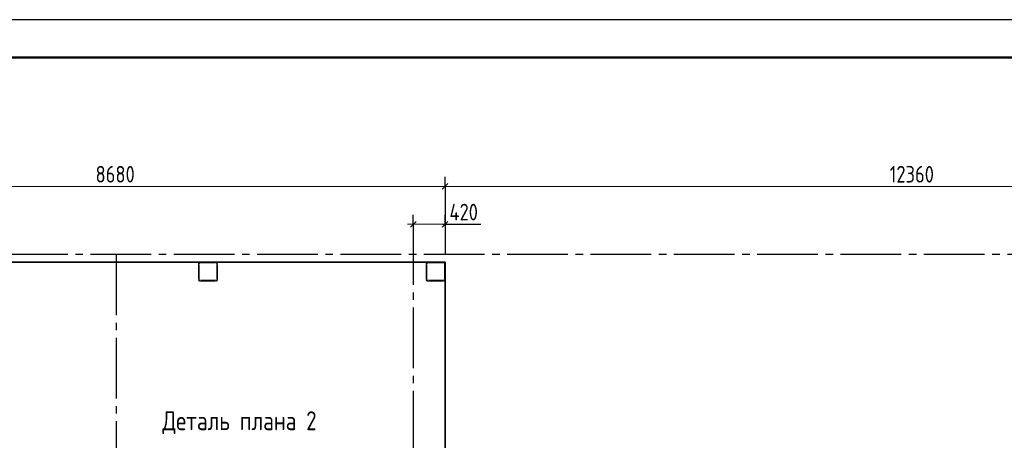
# Model space of a CAD drawing. Header units: millimetres. Extents: x 0 to 61017, y 0 to 42000.
# Tile 10 of 19: x 16445 to 29440, y 36448 to 42000. Entities that reach past the tile are written whole.
import ezdxf

# ---------------------------------------------------------------- set-up
doc = ezdxf.new("R2010")
doc.units = ezdxf.units.MM
doc.linetypes.add('______2', pattern=[270, 200, -70])
doc.linetypes.add('______5', pattern=[1100, 800, -100, 100, -100])
for name, color, linetype, lineweight in [('Standard', 7, 'Continuous', 25), ('Оси', 40, '______5', 18), ('Примечания', 7, 'Continuous', 25), ('Размерная выноска', 7, 'Continuous', 13)]:
    doc.layers.add(name, color=color, linetype=linetype, lineweight=lineweight)
doc.layers.add('ЖБ Перекрытие верхний уровень', color=7, linetype='Continuous', lineweight=25, true_color=0xe0e0ff)
doc.layers.add('ЖБ Стена верхний уровень', color=7, linetype='Continuous', lineweight=25, true_color=0x006e00)
doc.styles.add('GOST 2.304-81', font='txt')

msp = doc.modelspace()

# ---------------------------------------------------------------- hatches: boundary and pattern name
at = {"layer": 'ЖБ Стена верхний уровень', "linetype": 'Continuous', "lineweight": 18, "transparency": 33554687}
for points in [[(18810, 38743), (18815, 38748), (18815, 38739)], [(21810, 38703), (21817, 38710), (21820, 38707), (21820, 38700), (21817, 38697)], [(22050, 38623), (22057, 38630), (22060, 38627), (22060, 38620), (22057, 38617)], [(19050, 38583), (19055, 38588), (19055, 38579)]]:
    msp.add_hatch(color=7, dxfattribs=at).paths.add_polyline_path(points, flags=16)

# ---------------------------------------------------------------- linework, layer by layer
at = {"layer": 'Standard', "color": 251, "linetype": 'Continuous', "lineweight": -3, "true_color": 0x656565, "transparency": 33554687}
for p, q in [((22060, 39800), (22060, 39925)), ((22060, 39800), (22060, 39675)), ((22060, 39800), (22060, 38900)), ((21640, 39300), (21640, 39425)), ((22060, 39300), (22060, 39425)), ((21640, 39300), (21640, 39175)), ((21640, 39300), (21640, 39300)), ((22060, 39300), (22060, 39175)), ((22060, 39300), (22060, 38900))]:
    msp.add_line(p, q, dxfattribs=at)
at = {"layer": 'Standard', "color": 7, "linetype": 'Continuous', "lineweight": 13, "transparency": 33554687}
for p, q in [((13380, 39800), (22060, 39800)), ((22060, 39800), (34420, 39800)), ((21640, 39300), (21565, 39300)), ((21640, 39300), (22060, 39300)), ((22060, 39300), (22135, 39300))]:
    msp.add_line(p, q, dxfattribs=at)
at = {"layer": 'Standard', "color": 7, "linetype": 'Continuous', "lineweight": 25, "transparency": 33554687}
for p, q in [((22022, 39762), (22097, 39838)), ((21602, 39262), (21677, 39338)), ((22022, 39262), (22097, 39338))]:
    msp.add_line(p, q, dxfattribs=at)
at = {"layer": 'Standard', "color": 7, "linetype": 'Continuous', "lineweight": 13, "transparency": 33554687}
msp.add_lwpolyline([(0, 0), (59400, 0), (59400, 42000), (0, 42000), (0, 0)], close=True, dxfattribs=at)
for points in [[(0, 42000), (0, 0), (59400, 0), (59400, 42000), (0, 42000)], [(59400, 42000), (0, 42000), (0, 0), (59400, 0), (59400, 42000)]]:
    msp.add_lwpolyline(points, dxfattribs=at)
at = {"layer": 'Standard', "color": 7, "linetype": 'Continuous', "lineweight": 25, "transparency": 33554687}
msp.add_lwpolyline([(0, 42000), (0, 0), (59400, 0), (59400, 42000), (0, 42000)], dxfattribs=at)
at = {"layer": 'Standard', "color": 7, "linetype": 'Continuous', "lineweight": 50, "transparency": 33554687}
msp.add_lwpolyline([(2000, 41500), (58900, 41500), (58900, 500), (2000, 500), (2000, 41500)], close=True, dxfattribs=at)
at = {"layer": 'ЖБ Перекрытие верхний уровень', "color": 7, "linetype": 'Continuous', "lineweight": 35, "transparency": 33554687}
for p, q in [((22060, 38800), (13380, 38800)), ((22060, 34830), (22060, 38800))]:
    msp.add_line(p, q, dxfattribs=at)
at = {"layer": 'ЖБ Стена верхний уровень', "color": 251, "linetype": '______2', "lineweight": 13, "true_color": 0x656565, "transparency": 33554687}
for p, q in [((18806, 38787), (18805, 38783)), ((18805, 38783), (18805, 38780)), ((18805, 38780), (18805, 38570)), ((18808, 38790), (18806, 38787)), ((18810, 38793), (18808, 38790)), ((18812, 38795), (18810, 38793)), ((18815, 38797), (18812, 38795)), ((18818, 38799), (18815, 38797)), ((18815, 38782), (18816, 38783)), ((18815, 38780), (18815, 38782)), ((18815, 38570), (18815, 38780)), ((18816, 38785), (18817, 38786)), ((18816, 38783), (18816, 38785)), ((18817, 38786), (18819, 38788)), ((18822, 38800), (18818, 38799)), ((18819, 38788), (18820, 38789)), ((18820, 38789), (18822, 38789)), ((18825, 38800), (18822, 38800)), ((18822, 38789), (18823, 38790)), ((18823, 38790), (18825, 38790)), ((19035, 38800), (18825, 38800)), ((18825, 38790), (19035, 38790)), ((19038, 38800), (19035, 38800)), ((19035, 38790), (19037, 38790)), ((19037, 38790), (19038, 38789)), ((19042, 38799), (19038, 38800)), ((19038, 38789), (19040, 38789)), ((19040, 38789), (19041, 38788)), ((19041, 38788), (19043, 38786)), ((19045, 38797), (19042, 38799)), ((19043, 38786), (19044, 38785)), ((19044, 38785), (19044, 38783)), ((19044, 38783), (19045, 38782)), ((19048, 38795), (19045, 38797)), ((19045, 38782), (19045, 38780)), ((19045, 38780), (19045, 38570)), ((19050, 38793), (19048, 38795)), ((19052, 38790), (19050, 38793)), ((19054, 38787), (19052, 38790)), ((19055, 38783), (19054, 38787)), ((19055, 38780), (19055, 38783)), ((19055, 38570), (19055, 38780)), ((21811, 38787), (21810, 38783)), ((21810, 38783), (21810, 38780)), ((21810, 38780), (21810, 38570)), ((21813, 38790), (21811, 38787)), ((21815, 38793), (21813, 38790)), ((21817, 38795), (21815, 38793)), ((21820, 38797), (21817, 38795)), ((21823, 38799), (21820, 38797)), ((21820, 38782), (21821, 38783)), ((21820, 38780), (21820, 38782)), ((21820, 38570), (21820, 38780)), ((21821, 38785), (21822, 38786)), ((21821, 38783), (21821, 38785)), ((21822, 38786), (21824, 38788)), ((21827, 38800), (21823, 38799)), ((21824, 38788), (21825, 38789)), ((21825, 38789), (21827, 38789)), ((21830, 38800), (21827, 38800)), ((21827, 38789), (21828, 38790)), ((21828, 38790), (21830, 38790)), ((22040, 38800), (21830, 38800)), ((21830, 38790), (22040, 38790)), ((22043, 38800), (22040, 38800)), ((22040, 38790), (22042, 38790)), ((22042, 38790), (22043, 38789)), ((22047, 38799), (22043, 38800)), ((22043, 38789), (22045, 38789)), ((22045, 38789), (22046, 38788)), ((22046, 38788), (22048, 38786)), ((22050, 38797), (22047, 38799)), ((22048, 38786), (22049, 38785)), ((22049, 38785), (22049, 38783)), ((22049, 38783), (22050, 38782)), ((22053, 38795), (22050, 38797)), ((22050, 38782), (22050, 38780)), ((22050, 38780), (22050, 38570)), ((22055, 38793), (22053, 38795)), ((22057, 38790), (22055, 38793)), ((22059, 38787), (22057, 38790)), ((22060, 38783), (22059, 38787)), ((22060, 38780), (22060, 38783)), ((22060, 38570), (22060, 38780)), ((18805, 38570), (18805, 38567)), ((18805, 38567), (18806, 38563)), ((18806, 38563), (18808, 38560)), ((18808, 38560), (18810, 38557)), ((18810, 38557), (18812, 38555)), ((18812, 38555), (18815, 38553)), ((18815, 38568), (18815, 38570)), ((18816, 38567), (18815, 38568)), ((18815, 38553), (18818, 38551)), ((18816, 38565), (18816, 38567)), ((18817, 38564), (18816, 38565)), ((18819, 38562), (18817, 38564)), ((18818, 38551), (18822, 38550)), ((18820, 38561), (18819, 38562)), ((18822, 38561), (18820, 38561)), ((18823, 38560), (18822, 38561)), ((18822, 38550), (18825, 38550)), ((18825, 38560), (18823, 38560)), ((19035, 38560), (18825, 38560)), ((18825, 38550), (19035, 38550)), ((19037, 38560), (19035, 38560)), ((19035, 38550), (19038, 38550)), ((19038, 38561), (19037, 38560)), ((19040, 38561), (19038, 38561)), ((19038, 38550), (19042, 38551)), ((19041, 38562), (19040, 38561)), ((19043, 38564), (19041, 38562)), ((19042, 38551), (19045, 38553)), ((19044, 38565), (19043, 38564)), ((19045, 38568), (19044, 38567)), ((19044, 38567), (19044, 38565)), ((19045, 38570), (19045, 38568)), ((19045, 38553), (19048, 38555)), ((19048, 38555), (19050, 38557)), ((19050, 38557), (19052, 38560)), ((19052, 38560), (19054, 38563)), ((19054, 38563), (19055, 38567)), ((19055, 38567), (19055, 38570)), ((21810, 38570), (21810, 38567)), ((21810, 38567), (21811, 38563)), ((21811, 38563), (21813, 38560)), ((21813, 38560), (21815, 38557)), ((21815, 38557), (21817, 38555)), ((21817, 38555), (21820, 38553)), ((21820, 38568), (21820, 38570)), ((21821, 38567), (21820, 38568)), ((21820, 38553), (21823, 38551)), ((21821, 38565), (21821, 38567)), ((21822, 38564), (21821, 38565)), ((21824, 38562), (21822, 38564)), ((21823, 38551), (21827, 38550)), ((21825, 38561), (21824, 38562)), ((21827, 38561), (21825, 38561)), ((21828, 38560), (21827, 38561)), ((21827, 38550), (21830, 38550)), ((21830, 38560), (21828, 38560)), ((22040, 38560), (21830, 38560)), ((21830, 38550), (22040, 38550)), ((22042, 38560), (22040, 38560)), ((22040, 38550), (22043, 38550)), ((22043, 38561), (22042, 38560)), ((22045, 38561), (22043, 38561)), ((22043, 38550), (22047, 38551)), ((22046, 38562), (22045, 38561)), ((22048, 38564), (22046, 38562)), ((22047, 38551), (22050, 38553)), ((22049, 38565), (22048, 38564)), ((22050, 38568), (22049, 38567)), ((22049, 38567), (22049, 38565)), ((22050, 38570), (22050, 38568)), ((22050, 38553), (22053, 38555)), ((22053, 38555), (22055, 38557)), ((22055, 38557), (22057, 38560)), ((22057, 38560), (22059, 38563)), ((22059, 38563), (22060, 38567)), ((22060, 38567), (22060, 38570))]:
    msp.add_line(p, q, dxfattribs=at)
at = {"layer": 'ЖБ Стена верхний уровень', "color": 9, "linetype": 'Continuous', "lineweight": 18, "true_color": 0xc7c7c7, "transparency": 33554687}
for p, q in [((18840, 38800), (18850, 38790)), ((18920, 38800), (18930, 38790)), ((19000, 38800), (19010, 38790)), ((19045, 38755), (19055, 38745)), ((21812, 38788), (21820, 38780)), ((21970, 38790), (21960, 38800)), ((22040, 38800), (22060, 38780)), ((18805, 38675), (18815, 38665)), ((18805, 38595), (18815, 38585)), ((19045, 38675), (19055, 38665)), ((21820, 38620), (21810, 38630)), ((22050, 38710), (22060, 38700)), ((18840, 38560), (18850, 38550)), ((18930, 38550), (18920, 38560)), ((19000, 38560), (19010, 38550)), ((21880, 38560), (21890, 38550)), ((22040, 38560), (22048, 38552))]:
    msp.add_line(p, q, dxfattribs=at)
at = {"layer": 'Оси', "color": 8, "linetype": '______5', "lineweight": -3, "transparency": 33554687}
for p, q in [((21640, 39300), (21640, 16970)), ((43480, 38900), (4600, 38900)), ((17720, 38900), (17720, 16970))]:
    msp.add_line(p, q, dxfattribs=at)
at = {"layer": 'Размерная выноска', "color": 7, "linetype": 'Continuous', "lineweight": 25, "transparency": 33554687}
msp.add_line((22030, 39300), (22530, 39300), dxfattribs=at)

# ---------------------------------------------------------------- texts
at = {"layer": 'Standard', "color": 7, "linetype": 'Continuous', "lineweight": 25, "transparency": 33554687, "char_height": 220, "attachment_point": 7, "style": 'GOST 2.304-81'}
for s, insert, width in [('8680', (17446, 39850), 672.63), ('12360', (27927, 39850), 750.82), ('420', (22117, 39350), 531.97)]:
    msp.add_mtext(s, dxfattribs=dict(at, insert=insert, width=width))
at = {"layer": 'Примечания', "color": 7, "linetype": 'Continuous', "lineweight": 25, "transparency": 33554687, "insert": (18329, 36530), "char_height": 250, "width": 2150.14, "attachment_point": 7, "style": 'GOST 2.304-81'}
msp.add_mtext('Деталь\\~плана\\~2', dxfattribs=at)

doc.saveas('drawing.dxf')
